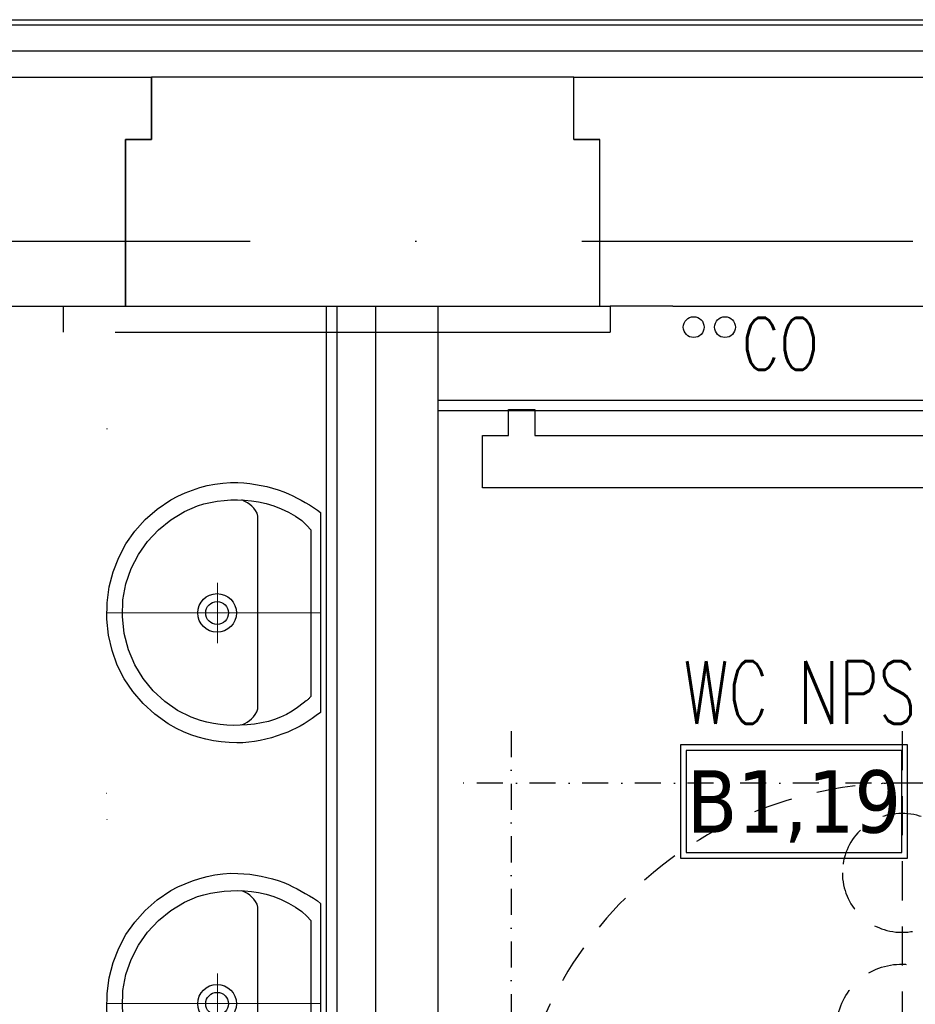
# Model space of a CAD drawing. Header units: millimetres. Extents: x 28600 to 181045, y -399112 to -163690.
# Tile 218 of 256: x 59766 to 59938, y -194487 to -194298. Entities that reach past the tile are written whole.
import ezdxf
from ezdxf.enums import TextEntityAlignment as Align

# ---------------------------------------------------------------- set-up
doc = ezdxf.new("R2010")
doc.units = ezdxf.units.MM
for name, pattern in [('216-500', [2.5, 1.5, -1]), ('DASHDOT', [25.4, 12.7, -6.35, 0, -6.35]), ('DOT', [6.35, 0, -6.35]), ('HIDDEN', [9.525, 6.35, -3.175]), ('STRICHPUNKTX2', [2, 1, -0.5, 0, -0.5])]:
    doc.linetypes.add(name, pattern=pattern)
doc.layers.get('0').update_dxf_attribs({"color": 8})
for name, color, linetype in [('!! 0_ Istn-sciany', 8, 'Continuous'), ('!! 0_ Istn-widok', 8, 'Continuous'), ('!! 0_Istn-armatura', 8, 'Continuous'), ('!! 0_Istn-cienka', 8, 'Continuous'), ('!! 0_Opis_pom', 8, 'Continuous'), ('!! 1_ tynk zewn  - nowy', 8, 'Continuous'), ('!! 2 ZABUDOWA GK-MDF', 8, 'Continuous'), ('!! 2_ remont Ocieplenie', 8, 'ZIGZAG'), ('!! 2_proj ściany remont', 8, 'Continuous'), ('!! 2_wypos-sanitarne', 8, 'Continuous'), ('0-osie-liniA', 8, 'DASHDOT')]:
    doc.layers.add(name, color=color, linetype=linetype)
doc.layers.add('!! 0_Istn-grzejniki', color=8, linetype='Continuous', plot=False)
doc.styles.add('ARCHETYP', font='romans.shx', dxfattribs={"height": 15})
doc.styles.add('ARIAL', font='tahoma.ttf')
doc.styles.add('TXT', font='simplex.shx')
doc.linetypes.add('ZIGZAG', pattern='A,0.00254,-5.08,[131,ltypeshp.shx,S=5.08,R=0,X=-5.08,Y=0],-10.16,[131,ltypeshp.shx,S=5.08,R=180,X=5.08,Y=0],-5.08', length=20.32254)

# ---------------------------------------------------------------- blocks, each defined once
blk = doc.blocks.new('gvb')
at = {"linetype": 'STRICHPUNKTX2', "ltscale": 5}
for p, q in [((130664.97, 14667.75), (130664.97, 14497.75)), ((130814.97, 14667.75), (130814.97, 14497.75)), ((130654.97, 14657.75), (130824.97, 14657.75)), ((130654.97, 14507.75), (130824.97, 14507.75))]:
    blk.add_line(p, q, dxfattribs=at)
at = {"linetype": '216-500', "ltscale": 5}
for p, q in [((130739.97, 14667.75), (130739.97, 14497.75)), ((130654.97, 14582.75), (130824.97, 14582.75)), ((130705.62, 14537.29), (130705.62, 14578.9))]:
    blk.add_line(p, q, dxfattribs=at)
for points in [[(130727.92, 14612.92), (130709.37, 14612.92)], [(130727.92, 14578.9), (130752.56, 14578.9), (130752.56, 14611.05)], [(130701.49, 14604.79), (130701.49, 14603.03), (130727.92, 14603.03)], [(130727.92, 14603.03), (130727.92, 14588.79)], [(130727.92, 14588.79), (130701.75, 14588.8)], [(130727.92, 14588.79), (130713.68, 14588.79)], [(130705.62, 14578.9), (130737.03, 14578.9)]]:
    blk.add_lwpolyline(points, dxfattribs=at)
blk.add_lwpolyline([(130701.75, 14588.8, 0.400619), (130695.72, 14582.06), (130695.72, 14529.31)], format="xyb", dxfattribs=at)
at = {"linetype": '216-500', "ltscale": 2}
blk.add_lwpolyline([(130713.68, 14588.79), (130713.68, 14588.79)], dxfattribs=at)
at = {"linetype": '216-500', "ltscale": 5}
for centre, radius in [((130739.97, 14582.75), 75), ((130740.04, 14640.53), 11.41), ((130753.4, 14560.11), 30.82), ((130753.4, 14560.11), 29.13)]:
    blk.add_circle(centre, radius, dxfattribs=at)
for centre, radius, start, end in [((130740.13, 14610.57), 12.44, 2.2135, 169.0878), ((130696.81, 14538.09), 8.85, 262.981, 5.2099)]:
    blk.add_arc(centre, radius, start, end, dxfattribs=at)
at = {"linetype": '216-500', "ltscale": 2}
blk.add_arc((130710.53, 14603.91), 9.09, 97.3287, 185.5564, dxfattribs=at)
blk = doc.blocks.new('A$C527aaae0')
at = {"lineweight": 5}
for points in [[(0, 0), (0, -0.4111)], [(0.1863, -0.1214), (0.1863, -0.1211)], [(0.1863, -0.1211), (0.1863, -0.1214)], [(-0.0573, -0.1985), (0.0582, -0.1985)]]:
    blk.add_lwpolyline(points, dxfattribs=at)
for points in [[(0.1915, -0.001), (0.1975, -0.0093), (0.203, -0.0173), (0.2082, -0.025), (0.213, -0.0326), (0.2175, -0.0402), (0.2216, -0.0479), (0.2255, -0.0558), (0.2292, -0.0639), (0.2328, -0.0735), (0.2366, -0.0845), (0.2399, -0.0953), (0.2429, -0.1061), (0.2453, -0.1169), (0.2473, -0.1278), (0.2487, -0.1389), (0.2495, -0.1502), (0.2498, -0.1618), (0.2492, -0.1766), (0.2478, -0.1918), (0.2457, -0.2067), (0.2428, -0.2214), (0.239, -0.2358), (0.2344, -0.25), (0.2289, -0.2639), (0.2225, -0.2775), (0.2132, -0.2936), (0.1947, -0.319), (0.174, -0.3415), (0.1513, -0.361), (0.1268, -0.3776), (0.1005, -0.391), (0.0726, -0.4011), (0.0432, -0.4079), (0.0125, -0.4112), (-0.0191, -0.4105), (-0.0495, -0.4063), (-0.0786, -0.3988), (-0.1062, -0.3881), (-0.1321, -0.3743), (-0.1563, -0.3574), (-0.1786, -0.3374), (-0.1988, -0.3143), (-0.2168, -0.2883), (-0.2237, -0.2746), (-0.2299, -0.2608), (-0.2353, -0.2468), (-0.24, -0.2327), (-0.2438, -0.2183), (-0.2467, -0.2037), (-0.2487, -0.1888), (-0.2498, -0.1735), (-0.2497, -0.1595), (-0.249, -0.1479), (-0.2479, -0.1367), (-0.2463, -0.1256), (-0.2444, -0.1148), (-0.242, -0.104), (-0.2392, -0.0932), (-0.2359, -0.0823), (-0.2322, -0.0712), (-0.2282, -0.0623), (-0.2242, -0.0541), (-0.22, -0.0461), (-0.2157, -0.0381), (-0.2113, -0.0303), (-0.2067, -0.0225), (-0.2019, -0.0148), (-0.1969, -0.0071), (-0.1921, -0.001)], [(0.1608, -0.0198), (0.1622, -0.0209), (0.1634, -0.022), (0.1645, -0.023), (0.1654, -0.024), (0.1663, -0.025), (0.1672, -0.0261), (0.1682, -0.0273), (0.1692, -0.0287), (0.1739, -0.0344), (0.1821, -0.0451), (0.1893, -0.0557), (0.1954, -0.0665), (0.2007, -0.0776), (0.2051, -0.0891), (0.2087, -0.1012), (0.2116, -0.114), (0.2138, -0.1277), (0.2152, -0.1416), (0.216, -0.1551), (0.2162, -0.1682), (0.2158, -0.181), (0.2146, -0.1937), (0.2128, -0.2063), (0.2103, -0.2189), (0.2069, -0.2316), (0.2007, -0.2493), (0.1874, -0.2756), (0.1704, -0.3001), (0.1499, -0.3221), (0.1263, -0.3413), (0.1, -0.3573), (0.0711, -0.3696), (0.0402, -0.3777), (0.0074, -0.3812), (-0.0248, -0.3802), (-0.0555, -0.3745), (-0.0846, -0.3645), (-0.1119, -0.3506), (-0.1369, -0.3331), (-0.1592, -0.3122), (-0.1785, -0.2885), (-0.1945, -0.2622), (-0.2053, -0.2373), (-0.2088, -0.2247), (-0.2117, -0.2119), (-0.2139, -0.1991), (-0.2155, -0.1862), (-0.2165, -0.1732), (-0.2167, -0.1601), (-0.2161, -0.147), (-0.2148, -0.1337), (-0.2129, -0.12), (-0.2097, -0.1056), (-0.2052, -0.0909), (-0.1995, -0.0763), (-0.1928, -0.0622), (-0.1851, -0.049), (-0.1767, -0.0372), (-0.1676, -0.0271), (-0.159, -0.0198)]]:
    blk.add_lwpolyline(points, close=True)
blk.add_lwpolyline([(0.2151, -0.1518), (0.2126, -0.1464), (0.21, -0.1415), (0.2071, -0.1372), (0.2038, -0.1333), (0.2, -0.1297), (0.1955, -0.1264), (0.1903, -0.1232), (0.1842, -0.1211), (-0.1851, -0.1211), (-0.1909, -0.1228), (-0.1959, -0.1256), (-0.2003, -0.1289), (-0.2043, -0.1326), (-0.2078, -0.1367), (-0.2109, -0.1413), (-0.2137, -0.1463), (-0.2163, -0.1518), (-0.2163, -0.1521)])
at = {"linetype": 'DOT'}
blk.add_lwpolyline([(-0.3533, -0.4109), (0.3467, -0.4109), (0.3467, -1.0109), (-0.3533, -1.0109)], close=True, dxfattribs=at)
for radius in [0.0371, 0.0219]:
    blk.add_circle((0.0005, -0.1995), radius)

msp = doc.modelspace()

# ---------------------------------------------------------------- linework, layer by layer
at = {"layer": '!! 0_ Istn-sciany'}
for points in [[(59727.56735, -194309.12813), (59791.56735, -194309.12813)], [(59791.56735, -194321.12813), (59791.56735, -194309.12813)], [(59872.56735, -194309.12813), (59946.56735, -194309.12813)], [(59872.56735, -194321.12813), (59872.56735, -194309.12813)], [(59786.56735, -194321.12813), (59791.56735, -194321.12813)], [(59786.56735, -194353.12813), (59786.56735, -194321.12813)], [(59872.56735, -194321.12813), (59877.56735, -194321.12813)], [(59877.56735, -194353.12813), (59877.56735, -194321.12813)], [(59732.56735, -194353.12813), (59786.56735, -194353.12813)], [(59877.56735, -194353.12813), (59879.56735, -194353.12813)], [(59891.56735, -194353.12813), (59941.56735, -194353.12813)]]:
    msp.add_lwpolyline(points, dxfattribs=at)
at = {"layer": '!! 0_ Istn-widok'}
for points in [[(59774.56735, -194353.12813), (59774.56735, -194358.12813)], [(59891.56735, -194353.12813), (59879.56735, -194353.12813)], [(59879.56735, -194353.12813), (59879.56735, -194358.12813)], [(59784.56735, -194358.12813), (59879.56735, -194358.12813)]]:
    msp.add_lwpolyline(points, dxfattribs=at)
at = {"layer": '!! 0_Istn-armatura'}
for centre in [(59895.56735, -194357.12813), (59901.56735, -194357.12813)]:
    msp.add_circle(centre, 2, dxfattribs=at)
at = {"layer": '!! 0_Istn-cienka', "linetype": 'HIDDEN', "ltscale": 2}
msp.add_lwpolyline([(59786.56735, -194353.12813), (59877.56735, -194353.12813)], dxfattribs=at)
at = {"layer": '!! 0_Istn-grzejniki'}
msp.add_lwpolyline([(59950.05571, -194372.9544), (59950.05571, -194377.9544), (59955.05571, -194377.9544), (59955.05571, -194387.9544), (59855.05571, -194387.9544), (59855.05571, -194377.9544), (59860.05571, -194377.9544), (59860.05571, -194372.9544), (59865.05571, -194372.9544), (59865.05571, -194377.9544), (59945.05571, -194377.9544), (59945.05571, -194372.9544)], close=True, dxfattribs=at)
at = {"layer": '!! 0_Opis_pom', "ltscale": 0.7}
for points in [[(59893.05903, -194459.03658), (59936.57903, -194459.03658), (59936.57903, -194437.27658), (59893.05903, -194437.27658)], [(59894.14703, -194457.94858), (59935.49103, -194457.94858), (59935.49103, -194438.36458), (59894.14703, -194438.36458)]]:
    msp.add_lwpolyline(points, close=True, dxfattribs=at)
at = {"layer": '!! 1_ tynk zewn  - nowy'}
for points in [[(59727.56735, -194298.12813), (59946.56735, -194298.12813)], [(59727.56735, -194299.12813), (59946.56735, -194299.12813)]]:
    msp.add_lwpolyline(points, dxfattribs=at)
at = {"layer": '!! 2 ZABUDOWA GK-MDF'}
for points in [[(59825.06735, -194353.12813), (59825.06735, -194641.12813)], [(59827.06735, -194353.12813), (59827.06735, -194641.12813)], [(59846.56735, -194371.12813), (60071.56735, -194371.12813)], [(59846.56735, -194373.12813), (60071.56735, -194373.12813)]]:
    msp.add_lwpolyline(points, dxfattribs=at)
at = {"layer": '!! 2_ remont Ocieplenie', "linetype": 'ZIGZAG', "ltscale": 0.75}
msp.add_lwpolyline([(59727.56735, -194304.12813), (59946.56735, -194304.12813)], dxfattribs=at)
at = {"layer": '!! 2_proj ściany remont'}
msp.add_lwpolyline([(59786.56735, -194353.12813), (59877.56735, -194353.12813), (59877.56735, -194321.12813), (59872.56735, -194321.12813), (59872.56735, -194309.12813), (59791.56735, -194309.12813), (59791.56735, -194321.12813), (59786.56735, -194321.12813)], close=True, dxfattribs=at)
for points in [[(59834.56735, -194641.12813), (59834.56735, -194353.12813)], [(59846.56735, -194626.12813), (59846.56735, -194353.12813)]]:
    msp.add_lwpolyline(points, dxfattribs=at)
at = {"layer": '0-osie-liniA', "ltscale": 5}
msp.add_lwpolyline([(57459.18613, -194340.62813), (64244.14073, -194340.62813)], dxfattribs=at)

# ---------------------------------------------------------------- block references
at = {"layer": '!! 2_wypos-sanitarne', "xscale": 100, "yscale": 100, "zscale": 100, "rotation": 270}
for p in [(59824.07354, -194411.93286), (59824.07354, -194486.93286)]:
    msp.add_blockref('A$C527aaae0', p, dxfattribs=at)
at = {"layer": '!! 2_wypos-sanitarne', "xscale": -1}
msp.add_blockref('gvb', (190675.53592, -209102.39573), dxfattribs=at)

# ---------------------------------------------------------------- texts
at = {"layer": '!! 0_Istn-armatura', "style": 'ARCHETYP', "width": 0.8}
msp.add_text('CO', height=10, rotation=0, dxfattribs=at).set_placement((59904.8218, -194365.32149))
at = {"layer": '!! 0_Opis_pom', "ltscale": 0.7, "style": 'TXT', "width": 0.7}
msp.add_text('WC NPS', height=12, dxfattribs=at).set_placement((59915.93417, -194433.23027), align=Align.CENTER)
at = {"layer": '!! 0_Opis_pom', "ltscale": 0.7, "style": 'ARIAL'}
msp.add_attdef('B1,19', text='', height=11.968, dxfattribs=at).set_placement((59914.81903, -194448.15658), align=Align.MIDDLE_CENTER)

doc.saveas('drawing.dxf')
